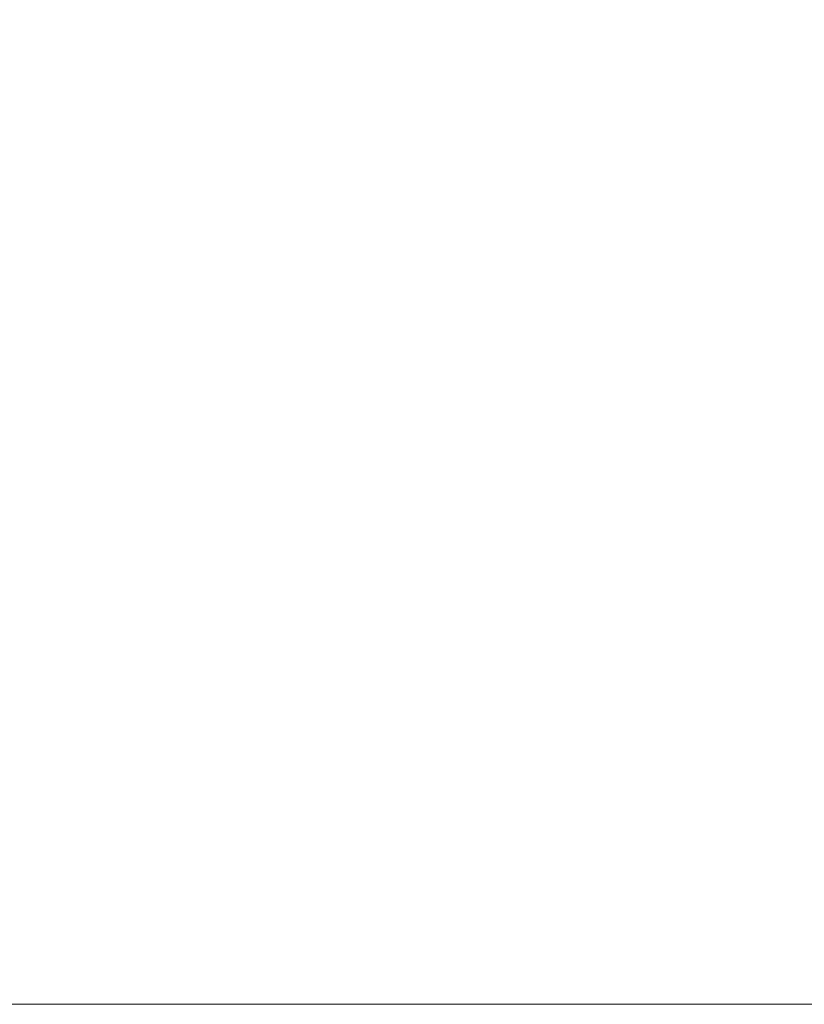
# Model space of a CAD drawing. Header units: centimetres. Extents: x -35.4 to 36.6, y -19.9 to 18.9.
# Tile 9 of 256: x -23.4 to -19.6, y -19.9 to -15. Entities that reach past the tile are written whole.
import ezdxf

# ---------------------------------------------------------------- set-up
doc = ezdxf.new("R2010")
doc.units = ezdxf.units.CM
doc.header["$LTSCALE"] = 2.54
doc.layers.add('Lucido design-1', color=7, linetype='Continuous')

# ---------------------------------------------------------------- blocks, each defined once
blk = doc.blocks.new('Gruppo-1')
at = {"color": 92, "linetype": 'Continuous', "lineweight": 9}
for points, invisible_edges in [([(-35.42, -19.9, 0), (-23.42, -12.0001, 0), (-23.4231, -12, 0), (-35.42, -19.9, 0)], 13), ([(-35.42, -19.9, -1.2), (-23.42, -12.0001, -1.2), (-23.4231, -12, -1.2), (-35.42, -19.9, -1.2)], 13), ([(-35.42, -19.9, 0), (0.6305, -19.9, 0), (-23.42, -12.0001, 0), (-35.42, -19.9, 0)], 14), ([(-35.42, -19.9, -1.2), (0.6305, -19.9, -1.2), (-23.42, -12.0001, -1.2), (-35.42, -19.9, -1.2)], 14), ([(0.6305, -19.9, 0), (0.6305, -12.0001, 0), (-23.42, -12.0001, 0), (0.6305, -19.9, 0)], 12), ([(0.6305, -19.9, -1.2), (0.6305, -12.0001, -1.2), (-23.42, -12.0001, -1.2), (0.6305, -19.9, -1.2)], 12)]:
    blk.add_3dface(points, dxfattribs=dict(at, invisible_edges=invisible_edges))
blk.add_3dface([(0.6305, -19.9, -1.2), (0.6305, -19.9, 0), (-35.42, -19.9, 0), (-35.42, -19.9, -1.2)], dxfattribs=at)

msp = doc.modelspace()

# ---------------------------------------------------------------- block references
at = {"layer": 'Lucido design-1', "color": 7}
msp.add_blockref('Gruppo-1', (0, 0), dxfattribs=at)

doc.saveas('drawing.dxf')
